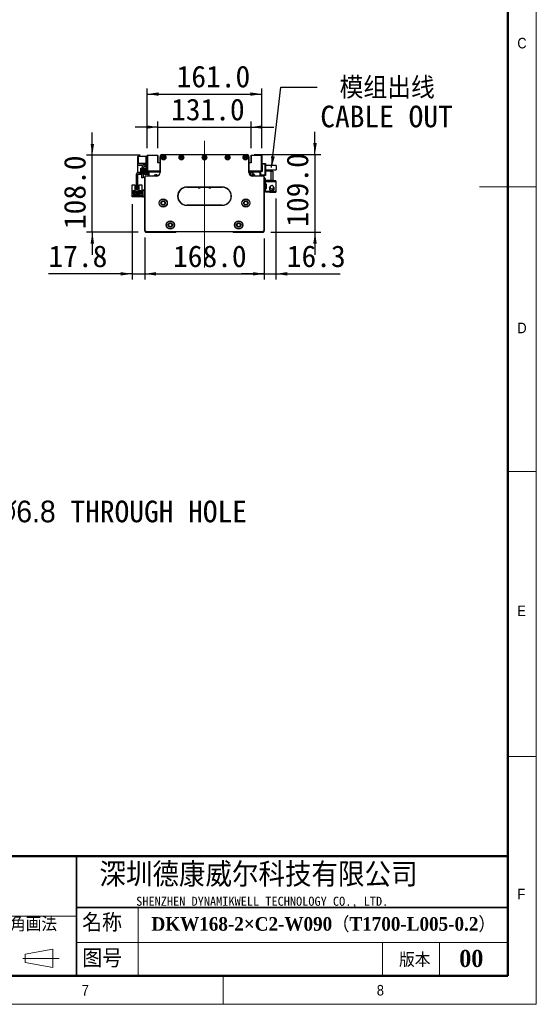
# Model space of a CAD drawing. Header units: millimetres. Extents: x 40 to 3320, y 40 to 2336.
# Tile 8 of 13: x 2594 to 3320, y 40 to 1423. Entities that reach past the tile are written whole.
import ezdxf

# ---------------------------------------------------------------- set-up
doc = ezdxf.new("R2010")
doc.units = ezdxf.units.MM
doc.header["$LTSCALE"] = 8
doc.header["$PDSIZE"] = -1
doc.linetypes.add('CENTERX2', pattern=[20.32, 12.7, -2.54, 2.54, -2.54])
doc.layers.add('DIMNS', color=7, linetype='Continuous')
doc.styles.add('SLDTEXTSTYLE0', font='Gothic.ttf', dxfattribs={"width": 0.913})
doc.styles.add('SLDTEXTSTYLE1', font='timesbd.ttf', dxfattribs={"width": 0.933})
doc.styles.add('SLDTEXTSTYLE10', font='txt', dxfattribs={"bigfont": 'bigfont'})
doc.styles.add('SLDTEXTSTYLE3', font='txt', dxfattribs={"bigfont": 'bigfont'})
doc.styles.add('SLDTEXTSTYLE4', font='txt', dxfattribs={"bigfont": 'bigfont'})
doc.styles.add('SLDTEXTSTYLE5', font='txt')
doc.styles.add('SLDTEXTSTYLE6', font='timesbd.ttf', dxfattribs={"width": 0.933, "bigfont": 'bigfont'})
doc.styles.add('SLDTEXTSTYLE7', font='txt')
doc.dimstyles.new('SLDDIMSTYLE0', dxfattribs={"dimtxt": 30.4, "dimasz": 16, "dimexe": 0, "dimexo": 0.0625, "dimgap": 7.6, "dimtad": 2, "dimdec": 1, "dimrnd": 1e-09, "dimzin": 4, "dimdsep": 46, "dimtxsty": 'SLDTEXTSTYLE7', "dimsah": 1, "dimcen": 0.09, "dimadec": 0, "dimazin": 1, "dimtfac": 1, "dimtdec": 1, "dimtmove": 0, "dimatfit": 0, "dimfxl": 0, "dimfrac": 2, "dimtolj": 1, "dimtzin": 12, "dimarcsym": 0})
doc.dimstyles.new('SLDDIMSTYLE4', dxfattribs={"dimtxt": 0.18, "dimasz": 16, "dimexe": 0, "dimexo": 0.0625, "dimgap": 0, "dimtad": 0, "dimtih": 1, "dimtoh": 1, "dimdec": 0, "dimrnd": 1e-09, "dimzin": 0, "dimdsep": 46, "dimtxsty": 'Standard', "dimsah": 1, "dimcen": 0.09, "dimadec": 0, "dimazin": 0, "dimtfac": 16, "dimtdec": 0, "dimtofl": 0, "dimtmove": 0, "dimatfit": 3, "dimfxl": 0, "dimfrac": 2, "dimtolj": 1, "dimtzin": 0, "dimarcsym": 0})
doc.dimstyles.new('SLDDIMSTYLE5', dxfattribs={"dimtxt": 30.4, "dimasz": 16, "dimexe": 0, "dimexo": 0.0625, "dimgap": 7.6, "dimtad": 2, "dimdec": 1, "dimrnd": 1e-09, "dimzin": 12, "dimdsep": 46, "dimtxsty": 'SLDTEXTSTYLE7', "dimsah": 1, "dimcen": 0.09, "dimadec": 0, "dimazin": 3, "dimtfac": 1, "dimtdec": 1, "dimtmove": 0, "dimatfit": 0, "dimfxl": 0, "dimfrac": 2, "dimtolj": 1, "dimtzin": 12, "dimarcsym": 0})
doc.dimstyles.new('SLDDIMSTYLE7', dxfattribs={"dimtxt": 30.4, "dimasz": 16, "dimexe": 0, "dimexo": 0.0625, "dimgap": 7.6, "dimtad": 0, "dimtih": 1, "dimtoh": 1, "dimdec": 1, "dimrnd": 1e-09, "dimzin": 12, "dimdsep": 46, "dimtxsty": 'SLDTEXTSTYLE7', "dimsah": 1, "dimcen": 0, "dimadec": 0, "dimazin": 3, "dimtfac": 1, "dimtdec": 1, "dimtofl": 0, "dimtmove": 0, "dimatfit": 3, "dimfxl": 0, "dimfrac": 2, "dimtolj": 1, "dimtzin": 12, "dimarcsym": 0})

# ---------------------------------------------------------------- blocks, each defined once
blk = doc.blocks.new('_D_12')
at = {"layer": 'DIMNS'}
for p, q in [((2769.7, 1115.2), (2769.7, 1057.8)), ((2937.7, 1115.2), (2937.7, 1057.8)), ((2769.7, 1065.8), (2937.7, 1065.8))]:
    blk.add_line(p, q, dxfattribs=at)
for points in [[(2769.7, 1065.8), (2785.7, 1063.4), (2785.7, 1068.2)], [(2937.7, 1065.8), (2921.7, 1068.2), (2921.7, 1063.4)]]:
    blk.add_solid(points, dxfattribs=at)
at = {"layer": 'DIMNS', "insert": (2809.5, 1105.7), "char_height": 30.4, "attachment_point": 1, "style": 'SLDTEXTSTYLE7'}
blk.add_mtext('168.0', dxfattribs=at)
blk = doc.blocks.new('_D_13')
at = {"layer": 'DIMNS'}
for p, q in [((2751.9, 1163.7), (2751.9, 1057.8)), ((2769.7, 1116.7), (2769.7, 1057.8)), ((2751.9, 1065.8), (2634.5, 1065.8)), ((2751.9, 1065.8), (2769.7, 1065.8)), ((2769.7, 1065.8), (2801.7, 1065.8))]:
    blk.add_line(p, q, dxfattribs=at)
for points in [[(2751.9, 1065.8), (2735.9, 1068.2), (2735.9, 1063.4)], [(2769.7, 1065.8), (2785.7, 1063.4), (2785.7, 1068.2)]]:
    blk.add_solid(points, dxfattribs=at)
at = {"layer": 'DIMNS', "insert": (2634.5, 1105.7), "char_height": 30.4, "attachment_point": 1, "style": 'SLDTEXTSTYLE7'}
blk.add_mtext('17.8', dxfattribs=at)
blk = doc.blocks.new('_D_14')
at = {"layer": 'DIMNS'}
for p, q in [((3009, 1233.3), (3009, 1265.3)), ((2923.4, 1233.3), (3017, 1233.3)), ((3009, 1233.3), (3009, 1124.3)), ((2946.9, 1124.3), (3017, 1124.3)), ((3009, 1124.3), (3009, 1092.3))]:
    blk.add_line(p, q, dxfattribs=at)
for points in [[(3009, 1233.3), (3011.4, 1249.3), (3006.6, 1249.3)], [(3009, 1124.3), (3006.6, 1108.3), (3011.4, 1108.3)]]:
    blk.add_solid(points, dxfattribs=at)
at = {"layer": 'DIMNS', "insert": (2969.1, 1131.9), "char_height": 30.4, "attachment_point": 1, "rotation": 90, "style": 'SLDTEXTSTYLE7'}
blk.add_mtext('109.0', dxfattribs=at)
blk = doc.blocks.new('_D_15')
at = {"layer": 'DIMNS'}
for p, q in [((2788.2, 1242.2), (2788.2, 1279.9)), ((2919.2, 1242.2), (2919.2, 1279.9)), ((2788.2, 1271.9), (2756.2, 1271.9)), ((2788.2, 1271.9), (2919.2, 1271.9)), ((2919.2, 1271.9), (2951.2, 1271.9))]:
    blk.add_line(p, q, dxfattribs=at)
for points in [[(2788.2, 1271.9), (2772.2, 1274.3), (2772.2, 1269.5)], [(2919.2, 1271.9), (2935.2, 1269.5), (2935.2, 1274.3)]]:
    blk.add_solid(points, dxfattribs=at)
at = {"layer": 'DIMNS', "insert": (2806.8, 1311.8), "char_height": 30.4, "attachment_point": 1, "style": 'SLDTEXTSTYLE7'}
blk.add_mtext('131.0', dxfattribs=at)
blk = doc.blocks.new('_D_16')
at = {"layer": 'DIMNS'}
for p, q in [((2773.2, 1242.2), (2773.2, 1326.2)), ((2773.2, 1318.2), (2934.2, 1318.2)), ((2934.2, 1242.2), (2934.2, 1326.2))]:
    blk.add_line(p, q, dxfattribs=at)
for points in [[(2773.2, 1318.2), (2789.2, 1315.8), (2789.2, 1320.6)], [(2934.2, 1318.2), (2918.2, 1320.6), (2918.2, 1315.8)]]:
    blk.add_solid(points, dxfattribs=at)
at = {"layer": 'DIMNS', "insert": (2814.6, 1358.1), "char_height": 30.4, "attachment_point": 1, "style": 'SLDTEXTSTYLE7'}
blk.add_mtext('161.0', dxfattribs=at)
blk = doc.blocks.new('_D_17')
at = {"layer": 'DIMNS'}
for p, q in [((2696.1, 1232.3), (2696.1, 1264.3)), ((2763.4, 1232.3), (2688.1, 1232.3)), ((2696.1, 1124.3), (2696.1, 1232.3)), ((2760.6, 1124.3), (2688.1, 1124.3)), ((2696.1, 1124.3), (2696.1, 1092.3))]:
    blk.add_line(p, q, dxfattribs=at)
for points in [[(2696.1, 1232.3), (2698.5, 1248.3), (2693.7, 1248.3)], [(2696.1, 1124.3), (2693.7, 1108.3), (2698.5, 1108.3)]]:
    blk.add_solid(points, dxfattribs=at)
at = {"layer": 'DIMNS', "insert": (2656.2, 1128.6), "char_height": 30.4, "attachment_point": 1, "rotation": 90, "style": 'SLDTEXTSTYLE7'}
blk.add_mtext('108.0', dxfattribs=at)
blk = doc.blocks.new('_D_18')
at = {"layer": 'DIMNS'}
for p, q in [((2954, 1171.5), (2954, 1057.8)), ((2937.7, 1115.2), (2937.7, 1057.8)), ((2937.7, 1065.8), (2905.7, 1065.8)), ((2937.7, 1065.8), (2954, 1065.8)), ((2954, 1065.8), (3044.3, 1065.8))]:
    blk.add_line(p, q, dxfattribs=at)
for points in [[(2937.7, 1065.8), (2921.7, 1068.2), (2921.7, 1063.4)], [(2954, 1065.8), (2970, 1063.4), (2970, 1068.2)]]:
    blk.add_solid(points, dxfattribs=at)
at = {"layer": 'DIMNS', "insert": (2969.4, 1105.7), "char_height": 30.4, "attachment_point": 1, "style": 'SLDTEXTSTYLE7'}
blk.add_mtext('16.3', dxfattribs=at)
blk = doc.blocks.new('SW_NOTE_7')
at = {"layer": 'DIMNS', "color": 0, "char_height": 30.4, "attachment_point": 1}
for s, insert, style in [(' 模组出线', (4.6, 14.3), 'SLDTEXTSTYLE10'), ('CABLE OUT', (4.6, -25.9), 'SLDTEXTSTYLE7')]:
    blk.add_mtext(s, dxfattribs=dict(at, insert=insert, style=style))
blk = doc.blocks.new('_D_25')
at = {"layer": 'Defpoints', "color": 0}
for p in [(2381, 669.7), (2385.6, 674.7)]:
    blk.add_point(p, dxfattribs=at)
at = {"layer": 'DIMNS', "color": 0, "lineweight": -2}
for p, q in [((2438, 731.6), (2396.5, 686.4)), ((2468.2, 731.6), (2438, 731.6))]:
    blk.add_line(p, q, dxfattribs=at)
at = {"layer": 'DIMNS', "color": 0}
blk.add_solid([(2394.5, 688.3), (2398.4, 684.6), (2385.6, 674.7)], dxfattribs=at)
at = {"layer": 'DIMNS', "color": 0, "insert": (2475.8, 747.3), "char_height": 30.4, "attachment_point": 1, "style": 'SLDTEXTSTYLE7'}
blk.add_mtext('\\A1;38X {\\fMS PGothic|b0|i0|c128|p34;∅6.8} THROUGH HOLE', dxfattribs=at)

msp = doc.modelspace()

# ---------------------------------------------------------------- linework, layer by layer
at = {"color": 7, "linetype": 'Continuous', "lineweight": 18}
for p, q in [((3320, 40), (3320, 2336)), ((3280, 2296), (3280, 80)), ((3320, 1188), (3240, 1188)), ((3280, 788), (3320, 788)), ((3280, 388), (3320, 388)), ((2760.74, 176), (2760.74, 80)), ((2201.48, 164), (2674.01, 164)), ((2674.01, 126.72), (3280, 126.72)), ((3104, 126.72), (3104, 80)), ((3184, 126.72), (3184, 80)), ((2601.91, 110.55), (2640.75, 117.27)), ((2640.75, 117.27), (2640.75, 91.68)), ((2598.44, 104.55), (2649.56, 104.55)), ((2601.91, 98.55), (2601.91, 110.55)), ((2601.91, 98.55), (2640.75, 91.68)), ((80, 80), (3280, 80)), ((984, 80), (3280, 80)), ((2880, 80), (2880, 40)), ((40, 40), (3320, 40))]:
    msp.add_line(p, q, dxfattribs=at)
at = {"color": 7, "linetype": 'Continuous', "lineweight": 50}
for p, q in [((3280, 2296), (3280, 80)), ((3280, 248), (1464, 248)), ((80, 80), (3280, 80))]:
    msp.add_line(p, q, dxfattribs=at)
at = {"color": 7, "linetype": 'Continuous', "lineweight": 25}
for p, q in [((2760.54, 1230.81), (2760.24, 1230.51)), ((2760.54, 1230.81), (2760.54, 1230.51)), ((2760.54, 1230.81), (2771.24, 1230.81)), ((2771.24, 1229.81), (2771.24, 1230.81)), ((2771.24, 1230.81), (2773.24, 1230.81)), ((2773.54, 1232.31), (2773.24, 1232.01)), ((2773.24, 1210.11), (2773.24, 1232.01)), ((2773.54, 1232.01), (2773.24, 1232.01)), ((2773.54, 1232.01), (2773.54, 1232.31)), ((2773.54, 1232.31), (2787.94, 1232.31)), ((2773.54, 1232.01), (2773.54, 1210.11)), ((2787.94, 1232.01), (2773.54, 1232.01)), ((2787.94, 1232.01), (2787.94, 1232.31)), ((2788.24, 1232.01), (2787.94, 1232.31)), ((2787.94, 1221.81), (2787.94, 1232.01)), ((2787.94, 1232.01), (2788.24, 1232.01)), ((2788.24, 1232.01), (2788.24, 1221.81)), ((2791.74, 1231.97), (2791.74, 1232.01)), ((2791.74, 1232.01), (2791.77, 1232.01)), ((2794.24, 1233.31), (2794.24, 1233.01)), ((2794.24, 1233.31), (2913.24, 1233.31)), ((2913.24, 1233.01), (2794.24, 1233.01)), ((2913.24, 1233.31), (2913.24, 1233.01)), ((2915.71, 1232.01), (2915.74, 1232.01)), ((2915.74, 1232.01), (2915.74, 1231.97)), ((2919.24, 1232.01), (2919.54, 1232.31)), ((2919.24, 1232.01), (2919.54, 1232.01)), ((2919.24, 1221.81), (2919.24, 1232.01)), ((2919.54, 1232.31), (2933.94, 1232.31)), ((2919.54, 1232.31), (2919.54, 1232.01)), ((2933.94, 1232.01), (2919.54, 1232.01)), ((2919.54, 1232.01), (2919.54, 1221.81)), ((2933.94, 1232.31), (2933.94, 1232.01)), ((2933.94, 1232.31), (2934.24, 1232.01)), ((2934.24, 1232.01), (2933.94, 1232.01)), ((2933.94, 1210.11), (2933.94, 1232.01)), ((2934.24, 1232.01), (2934.24, 1210.11)), ((2759.94, 1218.21), (2759.94, 1220.81)), ((2759.94, 1220.81), (2771.24, 1220.81)), ((2759.94, 1218.21), (2767.6, 1218.21)), ((2759.94, 1208.06), (2759.94, 1218.21)), ((2760.54, 1230.51), (2760.24, 1230.39)), ((2760.24, 1230.39), (2760.24, 1230.51)), ((2760.24, 1221.23), (2760.24, 1230.39)), ((2760.54, 1221.11), (2760.24, 1221.23)), ((2760.24, 1221.11), (2760.24, 1221.23)), ((2760.24, 1221.11), (2760.54, 1220.81)), ((2760.54, 1230.51), (2760.54, 1221.11)), ((2771.24, 1230.51), (2760.54, 1230.51)), ((2760.54, 1221.11), (2771.24, 1221.11)), ((2760.54, 1221.11), (2760.54, 1220.81)), ((2771.24, 1229.81), (2771.24, 1220.81)), ((2773.24, 1229.81), (2771.24, 1229.81)), ((2771.24, 1217.81), (2773.24, 1217.81)), ((2771.24, 1216.81), (2771.24, 1217.81)), ((2773.24, 1216.81), (2771.24, 1216.81)), ((2771.24, 1216.81), (2771.24, 1209.81)), ((2772.3, 1218.21), (2773.24, 1218.21)), ((2791.24, 1221.81), (2787.94, 1221.81)), ((2791.24, 1208.31), (2791.24, 1230.31)), ((2791.24, 1230.31), (2791.54, 1230.31)), ((2791.54, 1230.31), (2791.54, 1208.31)), ((2916.24, 1230.31), (2915.94, 1230.31)), ((2915.94, 1208.31), (2915.94, 1230.31)), ((2916.24, 1230.31), (2916.24, 1208.31)), ((2919.54, 1221.81), (2916.24, 1221.81)), ((2934.24, 1220.81), (2938.94, 1220.81)), ((2938.94, 1219.81), (2934.24, 1219.81)), ((2934.24, 1217.81), (2934.74, 1217.81)), ((2934.74, 1217.81), (2934.74, 1209.31)), ((2938.94, 1219.81), (2938.94, 1220.81)), ((2938.94, 1220.81), (2939.24, 1220.51)), ((2938.94, 1204.81), (2938.94, 1219.81)), ((2939.24, 1219.69), (2938.94, 1219.81)), ((2939.24, 1220.51), (2939.24, 1219.69)), ((2939.24, 1219.69), (2939.24, 1204.93)), ((2954.24, 1217.81), (2939.24, 1217.81)), ((2954.24, 1217.81), (2954.24, 1211.81)), ((2757.74, 1204.81), (2757.74, 1185.31)), ((2759.74, 1204.81), (2759.74, 1185.31)), ((2759.94, 1205.31), (2759.94, 1205.56)), ((2764.24, 1205.31), (2759.94, 1205.31)), ((2769.74, 1208.31), (2761.24, 1208.31)), ((2769.74, 1206.31), (2761.24, 1206.31)), ((2764.24, 1214.31), (2765.74, 1214.31)), ((2764.24, 1208.31), (2764.24, 1214.31)), ((2764.24, 1205.31), (2764.24, 1206.31)), ((2765.74, 1214.83), (2765.74, 1208.81)), ((2765.74, 1208.81), (2767.74, 1208.81)), ((2765.74, 1208.31), (2765.74, 1208.81)), ((2765.74, 1200.81), (2765.74, 1206.31)), ((2767.74, 1214.81), (2767.74, 1208.81)), ((2767.74, 1214.31), (2769.24, 1214.31)), ((2767.74, 1208.81), (2767.74, 1208.31)), ((2767.74, 1206.31), (2767.74, 1200.81)), ((2769.24, 1214.31), (2769.24, 1208.31)), ((2769.24, 1206.31), (2769.24, 1205.31)), ((2773.54, 1205.31), (2769.24, 1205.31)), ((2771.24, 1203.01), (2771.24, 1203.31)), ((2771.24, 1203.31), (2786.24, 1203.31)), ((2786.24, 1203.01), (2771.24, 1203.01)), ((2773.24, 1210.11), (2773.54, 1209.81)), ((2773.54, 1210.11), (2773.24, 1210.11)), ((2773.24, 1210.11), (2773.24, 1209.81)), ((2773.54, 1210.11), (2773.54, 1209.81)), ((2773.54, 1210.11), (2791.24, 1210.11)), ((2773.54, 1205.31), (2773.54, 1209.81)), ((2791.24, 1209.81), (2773.54, 1209.81)), ((2775.24, 1208.81), (2776.24, 1209.81)), ((2775.24, 1203.81), (2775.24, 1208.81)), ((2775.24, 1203.81), (2775.24, 1203.31)), ((2775.64, 1203.41), (2775.24, 1203.81)), ((2775.64, 1203.31), (2775.64, 1203.41)), ((2775.84, 1208.06), (2776.79, 1209.01)), ((2775.84, 1203.31), (2775.84, 1208.06)), ((2775.94, 1207.97), (2776.88, 1208.91)), ((2775.94, 1203.31), (2775.94, 1207.97)), ((2776.79, 1209.01), (2791.24, 1209.01)), ((2776.88, 1208.91), (2791.24, 1208.91)), ((2786.24, 1203.01), (2786.24, 1203.31)), ((2789.16, 1209.81), (2789.46, 1209.52)), ((2789.95, 1209.31), (2791.24, 1209.31)), ((2791.54, 1208.31), (2791.24, 1208.31)), ((2916.52, 1207.81), (2915.86, 1207.81)), ((2916.24, 1208.31), (2915.94, 1208.31)), ((2916.24, 1210.11), (2933.94, 1210.11)), ((2933.94, 1209.81), (2916.24, 1209.81)), ((2916.24, 1209.31), (2917.52, 1209.31)), ((2916.24, 1209.01), (2930.69, 1209.01)), ((2916.24, 1208.91), (2930.6, 1208.91)), ((2918.02, 1209.52), (2918.31, 1209.81)), ((2921.48, 1204.31), (2918.26, 1204.31)), ((2922.52, 1206.64), (2919.71, 1207.58)), ((2921.24, 1203.31), (2921.24, 1203.01)), ((2921.24, 1203.31), (2936.24, 1203.31)), ((2936.24, 1203.01), (2921.24, 1203.01)), ((2930.6, 1208.91), (2931.54, 1207.97)), ((2930.69, 1209.01), (2931.64, 1208.06)), ((2931.24, 1209.81), (2932.24, 1208.81)), ((2931.54, 1207.97), (2931.54, 1203.31)), ((2931.64, 1208.06), (2931.64, 1203.31)), ((2932.74, 1209.31), (2932.24, 1208.81)), ((2932.24, 1208.81), (2932.24, 1203.31)), ((2932.24, 1204.81), (2938.94, 1204.81)), ((2938.94, 1203.81), (2932.24, 1203.81)), ((2934.74, 1209.31), (2932.74, 1209.31)), ((2933.94, 1210.11), (2933.94, 1209.81)), ((2934.24, 1210.11), (2933.94, 1210.11)), ((2934.24, 1210.11), (2933.94, 1209.81)), ((2934.74, 1209.81), (2933.94, 1209.81)), ((2934.24, 1211.81), (2934.74, 1211.81)), ((2936.24, 1203.31), (2936.24, 1203.01)), ((2939.24, 1204.93), (2938.94, 1204.81)), ((2938.94, 1203.81), (2938.94, 1204.81)), ((2939.24, 1204.11), (2938.94, 1203.81)), ((2939.24, 1211.81), (2954.24, 1211.81)), ((2947.64, 1209.81), (2939.24, 1209.81)), ((2939.24, 1204.93), (2939.24, 1204.11)), ((2947.64, 1196.81), (2947.64, 1209.81)), ((2947.64, 1209.81), (2949.64, 1209.81)), ((2949.64, 1209.81), (2949.64, 1196.81)), ((2752.04, 1190.71), (2755.74, 1190.71)), ((2752.04, 1181.81), (2752.04, 1190.71)), ((2755.74, 1190.71), (2755.74, 1182.31)), ((2761.74, 1182.31), (2761.74, 1190.71)), ((2761.74, 1190.71), (2765.44, 1190.71)), ((2765.44, 1190.71), (2765.44, 1181.81)), ((2767.74, 1200.81), (2765.74, 1200.81)), ((2770.04, 1201.81), (2769.74, 1201.81)), ((2769.74, 1126.81), (2769.74, 1201.81)), ((2770.04, 1201.81), (2770.04, 1126.93)), ((2937.74, 1201.81), (2937.44, 1201.81)), ((2937.44, 1126.93), (2937.44, 1201.81)), ((2937.74, 1201.81), (2937.74, 1126.81)), ((2939.64, 1199.81), (2937.74, 1199.81)), ((2939.64, 1196.81), (2939.64, 1199.81)), ((2939.64, 1196.81), (2939.64, 1195.61)), ((2947.64, 1196.81), (2939.64, 1196.81)), ((2939.64, 1191.61), (2939.64, 1195.61)), ((2939.64, 1195.61), (2954.04, 1195.61)), ((2940.64, 1191.61), (2939.64, 1191.61)), ((2939.64, 1191.61), (2939.64, 1191.11)), ((2939.64, 1191.11), (2939.64, 1186.11)), ((2940.64, 1191.11), (2939.64, 1191.11)), ((2940.64, 1185.61), (2940.64, 1191.61)), ((2945.64, 1196.81), (2945.64, 1196.61)), ((2954.04, 1196.61), (2945.64, 1196.61)), ((2949.64, 1196.81), (2947.64, 1196.81)), ((2954.04, 1196.61), (2954.04, 1195.61)), ((2954.04, 1195.61), (2954.04, 1181.61)), ((2751.94, 1173.81), (2751.94, 1175.81)), ((2751.94, 1175.81), (2752.94, 1175.81)), ((2752.04, 1175.81), (2752.04, 1181.81)), ((2752.84, 1181.81), (2752.04, 1181.81)), ((2752.84, 1181.81), (2753.34, 1182.31)), ((2752.94, 1175.81), (2752.94, 1173.81)), ((2766.74, 1175.81), (2752.94, 1175.81)), ((2755.94, 1182.31), (2753.34, 1182.31)), ((2753.74, 1181.76), (2755.94, 1181.76)), ((2753.74, 1178.31), (2753.74, 1181.76)), ((2754.54, 1178.31), (2753.74, 1178.31)), ((2754.54, 1179.96), (2762.94, 1179.96)), ((2754.54, 1178.31), (2754.54, 1179.96)), ((2754.54, 1177.26), (2754.54, 1178.31)), ((2755.74, 1177.26), (2754.54, 1177.26)), ((2755.99, 1178.91), (2755.49, 1178.91)), ((2755.49, 1178.91), (2755.49, 1178.41)), ((2755.49, 1178.41), (2755.99, 1178.41)), ((2755.74, 1176.46), (2755.74, 1177.26)), ((2761.74, 1177.26), (2755.74, 1177.26)), ((2761.74, 1176.46), (2755.74, 1176.46)), ((2755.94, 1181.76), (2755.94, 1182.31)), ((2755.94, 1182.31), (2761.54, 1182.31)), ((2756.29, 1181.76), (2755.94, 1181.76)), ((2755.99, 1178.41), (2755.99, 1178.91)), ((2756.29, 1180.66), (2756.29, 1181.76)), ((2761.19, 1180.66), (2756.29, 1180.66)), ((2757.49, 1178.91), (2757.49, 1178.41)), ((2757.99, 1178.91), (2757.49, 1178.91)), ((2757.49, 1178.41), (2757.99, 1178.41)), ((2757.74, 1185.31), (2759.74, 1185.31)), ((2757.74, 1184.31), (2757.74, 1185.31)), ((2759.74, 1184.31), (2757.74, 1184.31)), ((2757.94, 1181.26), (2759.54, 1181.26)), ((2757.94, 1180.66), (2757.94, 1181.26)), ((2757.99, 1178.41), (2757.99, 1178.91)), ((2759.49, 1178.91), (2759.49, 1178.41)), ((2759.99, 1178.91), (2759.49, 1178.91)), ((2759.49, 1178.41), (2759.99, 1178.41)), ((2759.54, 1180.66), (2759.54, 1181.26)), ((2759.74, 1185.31), (2759.74, 1184.31)), ((2759.99, 1178.41), (2759.99, 1178.91)), ((2761.54, 1181.76), (2761.19, 1181.76)), ((2761.19, 1181.76), (2761.19, 1180.66)), ((2761.99, 1178.91), (2761.49, 1178.91)), ((2761.49, 1178.91), (2761.49, 1178.41)), ((2761.49, 1178.41), (2761.99, 1178.41)), ((2761.54, 1182.31), (2761.54, 1181.76)), ((2764.14, 1182.31), (2761.54, 1182.31)), ((2761.54, 1181.76), (2763.74, 1181.76)), ((2761.74, 1177.26), (2761.74, 1176.46)), ((2762.94, 1177.26), (2761.74, 1177.26)), ((2761.99, 1178.41), (2761.99, 1178.91)), ((2762.94, 1179.96), (2762.94, 1178.31)), ((2762.94, 1178.31), (2762.94, 1177.26)), ((2763.74, 1178.31), (2762.94, 1178.31)), ((2763.74, 1181.76), (2763.74, 1178.31)), ((2764.14, 1182.31), (2764.64, 1181.81)), ((2765.44, 1181.81), (2764.64, 1181.81)), ((2765.44, 1181.81), (2765.44, 1175.81)), ((2766.74, 1175.81), (2766.74, 1173.81)), ((2767.74, 1183.81), (2769.74, 1183.81)), ((2767.74, 1182.81), (2767.74, 1183.81)), ((2769.74, 1182.81), (2767.74, 1182.81)), ((2767.74, 1174.81), (2767.74, 1182.81)), ((2828.74, 1187.61), (2878.74, 1187.61)), ((2828.74, 1187.61), (2828.74, 1187.31)), ((2878.74, 1187.31), (2828.74, 1187.31)), ((2847.49, 1186.01), (2844.99, 1186.01)), ((2862.49, 1186.01), (2859.99, 1186.01)), ((2878.74, 1187.61), (2878.74, 1187.31)), ((2939.64, 1185.61), (2939.64, 1186.11)), ((2939.64, 1186.11), (2940.64, 1186.11)), ((2939.64, 1181.61), (2939.64, 1185.61)), ((2939.64, 1185.61), (2940.64, 1185.61)), ((2954.04, 1181.61), (2939.64, 1181.61)), ((2939.64, 1181.61), (2939.64, 1180.41)), ((2945.64, 1180.41), (2939.64, 1180.41)), ((2945.09, 1186.41), (2944.99, 1185.61)), ((2945.32, 1187.05), (2945.19, 1186.73)), ((2945.2, 1187.19), (2945.23, 1187.2)), ((2945.23, 1184.02), (2945.2, 1184.03)), ((2945.23, 1187.2), (2945.62, 1187.78)), ((2945.39, 1187.12), (2945.23, 1187.2)), ((2945.35, 1187.03), (2945.23, 1187.09)), ((2945.64, 1180.61), (2954.04, 1180.61)), ((2945.64, 1180.61), (2945.64, 1180.41)), ((2954.04, 1181.61), (2954.04, 1180.61)), ((2752.94, 1173.81), (2751.94, 1173.81)), ((2766.74, 1173.81), (2752.94, 1173.81)), ((2767.74, 1174.81), (2769.74, 1174.81)), ((2767.74, 1173.81), (2767.74, 1174.81)), ((2769.74, 1173.81), (2767.74, 1173.81)), ((2828.74, 1162.31), (2878.74, 1162.31)), ((2828.74, 1162.31), (2828.74, 1162.01)), ((2878.74, 1162.01), (2828.74, 1162.01)), ((2878.74, 1162.31), (2878.74, 1162.01)), ((2770.04, 1126.93), (2769.74, 1126.81)), ((2771.74, 1124.81), (2769.74, 1126.81)), ((2769.74, 1126.81), (2769.74, 1125.31)), ((2769.74, 1125.31), (2770.74, 1124.31)), ((2770.04, 1126.93), (2771.86, 1125.11)), ((2770.74, 1124.31), (2813.24, 1124.31)), ((2771.86, 1125.11), (2771.74, 1124.81)), ((2935.74, 1124.81), (2771.74, 1124.81)), ((2771.86, 1125.11), (2935.61, 1125.11)), ((2813.24, 1124.31), (2813.74, 1124.81)), ((2893.74, 1124.81), (2894.24, 1124.31)), ((2894.24, 1124.31), (2936.74, 1124.31)), ((2935.61, 1125.11), (2937.44, 1126.93)), ((2935.61, 1125.11), (2935.74, 1124.81)), ((2937.74, 1126.81), (2935.74, 1124.81)), ((2936.74, 1124.31), (2937.74, 1125.31)), ((2937.44, 1126.93), (2937.74, 1126.81)), ((2937.74, 1125.31), (2937.74, 1126.81))]:
    msp.add_line(p, q, dxfattribs=at)
at = {"color": 7, "linetype": 'Continuous', "lineweight": 35}
for p, q in [((2674.01, 248), (2674.01, 80)), ((2674.01, 176), (3280, 176))]:
    msp.add_line(p, q, dxfattribs=at)
at = {"color": 7, "linetype": 'Continuous', "lineweight": 25, "flags": 128}
for points in [[(2918.26, 1204.31), (2918.33, 1205.44), (2918.56, 1206.43), (2918.9, 1207.17), (2919.32, 1207.56), (2919.71, 1207.58)], [(2921.48, 1204.31), (2921.55, 1205.21), (2921.75, 1205.97), (2922.05, 1206.48), (2922.4, 1206.66), (2922.75, 1206.48), (2923.05, 1205.97), (2923.25, 1205.21), (2923.32, 1204.31)], [(2921.57, 1203.31), (2921.55, 1203.41), (2921.48, 1204.31)], [(2922.07, 1204.31), (2922.1, 1204.63), (2922.17, 1204.9), (2922.27, 1205.08), (2922.4, 1205.14), (2922.52, 1205.08), (2922.6, 1204.95)], [(2922.6, 1203.67), (2922.52, 1203.54), (2922.4, 1203.48), (2922.27, 1203.54), (2922.17, 1203.72), (2922.1, 1203.99), (2922.07, 1204.31)], [(2923.32, 1204.31), (2923.25, 1203.41), (2923.23, 1203.31)], [(2766.74, 1173.81), (2767.32, 1173.87), (2767.74, 1173.98)]]:
    msp.add_lwpolyline(points, dxfattribs=at)
at = {"color": 7, "linetype": 'Continuous', "lineweight": 25}
for centre, radius in [((2796.24, 1229.06), 3.25), ((2796.24, 1229.06), 3), ((2796.24, 1229.06), 1.6), ((2821.24, 1229.06), 3.25), ((2821.24, 1229.06), 3), ((2821.24, 1229.06), 1.6), ((2853.74, 1229.06), 3.25), ((2853.74, 1229.06), 3), ((2853.74, 1229.06), 1.6), ((2886.24, 1229.06), 3.25), ((2886.24, 1229.06), 3), ((2886.24, 1229.06), 1.6), ((2911.24, 1229.06), 3.25), ((2911.24, 1229.06), 3), ((2911.24, 1229.06), 1.6), ((2796.24, 1229.06), 1.25), ((2821.24, 1229.06), 1.25), ((2853.74, 1229.06), 1.25), ((2886.24, 1229.06), 1.25), ((2911.24, 1229.06), 1.25), ((2795.74, 1165.31), 5.75), ((2795.74, 1165.31), 5.5), ((2795.74, 1165.31), 3.2), ((2795.74, 1165.31), 2.5), ((2795.74, 1165.31), 2.45), ((2911.74, 1165.31), 5.75), ((2911.74, 1165.31), 5.5), ((2911.74, 1165.31), 3.2), ((2911.74, 1165.31), 2.5), ((2911.74, 1165.31), 2.45), ((2805.74, 1134.31), 5.75), ((2805.74, 1134.31), 5.5), ((2805.74, 1134.31), 3.2), ((2805.74, 1134.31), 2.5), ((2805.74, 1134.31), 2.45), ((2901.74, 1134.31), 5.75), ((2901.74, 1134.31), 5.5), ((2901.74, 1134.31), 3.2), ((2901.74, 1134.31), 2.5), ((2901.74, 1134.31), 2.45)]:
    msp.add_circle(centre, radius, dxfattribs=at)
for centre, radius, start, end in [((2794.24, 1230.31), 3, 90, 180), ((2794.24, 1230.31), 2.7, 90, 180), ((2913.24, 1230.31), 3, 0, 90), ((2913.24, 1230.31), 2.7, 0, 90), ((2769.74, 1214.83), 4, 94.78019, 180), ((2769.74, 1214.81), 2, 94.78019, 180), ((2769.24, 1220.81), 2, 274.78019, 0), ((2769.24, 1220.79), 4, 274.78019, 300), ((2769.24, 1220.79), 4, 311.85957, 0), ((2761.24, 1204.81), 3.5, 90, 180), ((2761.24, 1204.81), 1.5, 90, 180), ((2769.74, 1209.81), 3.5, 270, 0), ((2769.74, 1209.81), 1.5, 270, 0), ((2771.24, 1201.81), 1.5, 90, 180), ((2771.24, 1201.81), 1.2, 90, 180), ((2785.24, 1201.81), 3.25, 33.63206, 152.51367), ((2786.24, 1208.31), 5.3, 270, 0), ((2786.24, 1208.31), 5, 270, 0), ((2789.95, 1210.01), 0.7, 225, 270), ((2921.24, 1208.31), 5.3, 180, 270), ((2921.24, 1208.31), 5, 180, 270), ((2919.7, 1205.35), 2.61, 134.19893, 176.19158), ((2917.52, 1210.01), 0.7, 270, 315), ((2921.25, 1204.31), 1.5, 0, 25.13624), ((2921.25, 1204.31), 1.5, 334.86376, 0), ((2922.24, 1201.81), 3.25, 27.48633, 71.16109), ((2936.24, 1201.81), 1.5, 0, 90), ((2936.24, 1201.81), 1.2, 0, 90), ((2766.74, 1176.81), 1, 270, 0), ((2828.74, 1174.81), 12.8, 90, 270), ((2828.74, 1174.81), 12.5, 90, 270), ((2846.24, 1186.01), 1.25, 359.99991, 180.00009), ((2861.24, 1186.01), 1.25, 359.99991, 180.00009), ((2878.74, 1174.81), 12.8, 270, 90), ((2878.74, 1174.81), 12.5, 270, 90), ((2948.24, 1185.61), 3.4, 207.88541, 44.31348), ((2948.24, 1185.61), 3.45, 237.57421, 0), ((2948.24, 1185.61), 2.5, 274.06825, 11.05475), ((2948.24, 1185.61), 2.6, 277.27427, 10.90897), ((2948.24, 1185.61), 3.45, 0, 47.89891)]:
    msp.add_arc(centre, radius, start, end, dxfattribs=at)
for points, knots in [([(2918.09, 1207.34), (2917.89, 1207.31), (2917.39, 1207.23), (2916.68, 1207.42), (2916.35, 1207.63), (2916.23, 1207.7)], [0, 0, 0, 0, 0.2952699, 0.7405438, 1, 1, 1, 1]), ([(2919.61, 1207.58), (2919.53, 1207.59), (2919.15, 1207.68), (2918.52, 1207.57), (2918.06, 1207.31), (2917.87, 1207.2)], [0, 0, 0, 0, 0.1321404, 0.6338161, 1, 1, 1, 1]), ([(2922.63, 1204.31), (2922.56, 1204.31), (2922.42, 1204.31), (2922.19, 1204.31), (2922.07, 1204.31)], [0, 0, 0, 0, 0.4999741, 1, 1, 1, 1]), ([(2949.63, 1189.37), (2949.88, 1189.14), (2950.38, 1188.68), (2950.78, 1187.77), (2950.82, 1186.85), (2950.54, 1186.05), (2950.03, 1185.44), (2949.34, 1185.03), (2948.53, 1184.86), (2947.69, 1184.97), (2946.91, 1185.34), (2946.29, 1185.94), (2945.9, 1186.7), (2945.81, 1187.55), (2945.92, 1188.31), (2946.26, 1188.9), (2946.79, 1189.32), (2947.53, 1189.56), (2948.27, 1189.64), (2948.82, 1189.67), (2949.08, 1189.65), (2949.16, 1189.66), (2949.18, 1189.65), (2949.26, 1189.62), (2949.41, 1189.53), (2949.55, 1189.43), (2949.63, 1189.37)], [0, 0, 0, 0, 0.0648175, 0.1297792, 0.1897319, 0.2426189, 0.2944131, 0.3462433, 0.3987243, 0.4521997, 0.5066015, 0.5614522, 0.6160516, 0.6697722, 0.7270687, 0.7653775, 0.8036912, 0.8589093, 0.9142289, 0.9495544, 0.9640014, 0.9648509, 0.9657589, 0.9687102, 0.9805279, 1, 1, 1, 1]), ([(2946.06, 1188.54), (2945.88, 1188.18), (2945.55, 1187.52), (2945.09, 1186.46), (2944.87, 1185.64), (2944.81, 1184.97), (2944.92, 1184.41), (2945.14, 1183.81), (2945.6, 1183.21), (2946.28, 1182.77), (2947, 1182.54), (2947.77, 1182.53), (2948.48, 1182.77), (2948.66, 1182.89), (2948.61, 1182.92), (2948.59, 1182.94)], [0, 0, 0, 0, 0.1800984, 0.3300043, 0.4496449, 0.5397496, 0.5746227, 0.605322, 0.6784018, 0.7214064, 0.7619833, 0.8291609, 0.8886695, 0.9605996, 1, 1, 1, 1]), ([(2950.46, 1184.47), (2950.56, 1184.72), (2950.76, 1185.18), (2950.8, 1185.69), (2950.72, 1186), (2950.69, 1186.09)], [0, 0, 0, 0, 0.4359585, 0.8267392, 1, 1, 1, 1])]:
    msp.add_open_spline(points, degree=3, knots=knots, dxfattribs=at)
at = {"color": 8, "linetype": 'Continuous', "lineweight": 25}
msp.add_open_spline([(2922.63, 1204.31), (2922.68, 1204.31), (2922.75, 1204.31), (2922.74, 1204.31), (2922.73, 1204.31)], degree=3, knots=[0, 0, 0, 0, 0.7297194, 1, 1, 1, 1], dxfattribs=at)
at = {"layer": 'DIMNS', "linetype": 'CENTERX2', "lineweight": 18}
for p, q in [((2853.74, 1252.61), (2853.74, 1076.01)), ((2853.74, 1074.51), (2853.74, 1184.11))]:
    msp.add_line(p, q, dxfattribs=at)

# ---------------------------------------------------------------- block references
at = {"layer": 'DIMNS'}
msp.add_blockref('SW_NOTE_7', (3011.87, 1327.88), dxfattribs=at)

# ---------------------------------------------------------------- texts
at = {"color": 7, "linetype": 'Continuous', "lineweight": 0}
for s, insert, char_height, attachment_point, style in [('C', (3293.33, 1397.17), 14.82, 1, 'SLDTEXTSTYLE0'), ('D', (3293.33, 997.17), 14.82, 1, 'SLDTEXTSTYLE0'), ('E', (3293.33, 599.91), 14.82, 1, 'SLDTEXTSTYLE0'), ('深圳德康威尔科技有限公司', (2706.04, 238.94), 33.8667, 1, 'SLDTEXTSTYLE4'), ('F', (3293.33, 202.23), 14.82, 1, 'SLDTEXTSTYLE0'), ('SHENZHEN DYNAMIKWELL TECHNOLOGY CO., LTD.', (2757.74, 191.06), 12.7, 1, 'SLDTEXTSTYLE5'), ('名称', (2681.79, 167.24), 25.4, 1, 'SLDTEXTSTYLE3'), ('DKW168-2×C2-W090（T1700-L005-0.2）', (2779.24, 162.39), 19.05, 1, 'SLDTEXTSTYLE6'), ('图号', (2682.13, 117.17), 25.4, 1, 'SLDTEXTSTYLE3'), ('版本', (3127.2, 112.36), 20, 1, 'SLDTEXTSTYLE3'), ('00', (3228.64, 116.35), 24, 2, 'SLDTEXTSTYLE1'), ('7', (2681.17, 67.17), 14.82, 1, 'SLDTEXTSTYLE0'), ('8', (3095.82, 67.17), 14.82, 1, 'SLDTEXTSTYLE0')]:
    msp.add_mtext(s, dxfattribs=dict(at, insert=insert, char_height=char_height, attachment_point=attachment_point, style=style))
at = {"layer": 'DIMNS', "color": 7, "insert": (2536.48, 162.43), "char_height": 20, "attachment_point": 1, "style": 'SLDTEXTSTYLE3'}
msp.add_mtext('第三角画法', dxfattribs=at)

# ---------------------------------------------------------------- dimensions: what is measured, and where the dimension line sits
at = {"layer": 'DIMNS'}
for base, p1, p2, dimstyle, picture, middle in [((2934.24, 1318.22), (2773.24, 1232.01), (2934.24, 1232.01), 'SLDDIMSTYLE0', '_D_16', (2863.02, 1318.22)), ((2919.24, 1271.91), (2788.24, 1232.01), (2919.24, 1232.01), 'SLDDIMSTYLE0', '_D_15', (2855.26, 1271.91)), ((2954.04, 1065.84), (2937.74, 1125.31), (2954.04, 1181.61), 'SLDDIMSTYLE5', '_D_18', (3006.84, 1065.84)), ((2769.74, 1065.84), (2751.94, 1173.81), (2769.74, 1126.81), 'SLDDIMSTYLE5', '_D_13', (2671.94, 1065.84)), ((2937.74, 1065.84), (2769.74, 1125.31), (2937.74, 1125.31), 'SLDDIMSTYLE0', '_D_12', (2857.92, 1065.84))]:
    dim = msp.add_linear_dim(base=base, p1=p1, p2=p2, dimstyle=dimstyle, dxfattribs=at)
    dim.commit()
    dim.dimension.update_dxf_attribs({"geometry": picture, "text_midpoint": middle, "dimtype": 160})
for base, p1, p2, picture, middle in [((2696.05, 1232.31), (2770.74, 1124.31), (2773.54, 1232.31), '_D_17', (2696.05, 1177.06)), ((3008.95, 1124.31), (2913.24, 1233.31), (2936.74, 1124.31), '_D_14', (3008.95, 1180.35))]:
    dim = msp.add_linear_dim(base=base, p1=p1, p2=p2, angle=90, dimstyle='SLDDIMSTYLE0', dxfattribs=at)
    dim.commit()
    dim.dimension.update_dxf_attribs({"geometry": picture, "text_midpoint": middle, "dimtype": 160})
dim = msp.add_diameter_dim_2p(p1=(2381.02, 669.66), p2=(2385.62, 674.67), text='38X {\\fMS PGothic|b0|i0|c128|p34;<>} THROUGH HOLE', dimstyle='SLDDIMSTYLE7', dxfattribs=at)
dim.commit()
dim.dimension.update_dxf_attribs({"geometry": '_D_25', "text_midpoint": (2720.81, 731.58), "dimtype": 163})

# ---------------------------------------------------------------- leaders
msp.add_leader([(2948.07, 1214.9), (2961.07, 1327.88), (3011.87, 1327.88)], dimstyle='SLDDIMSTYLE4', dxfattribs=at)

doc.saveas('drawing.dxf')
